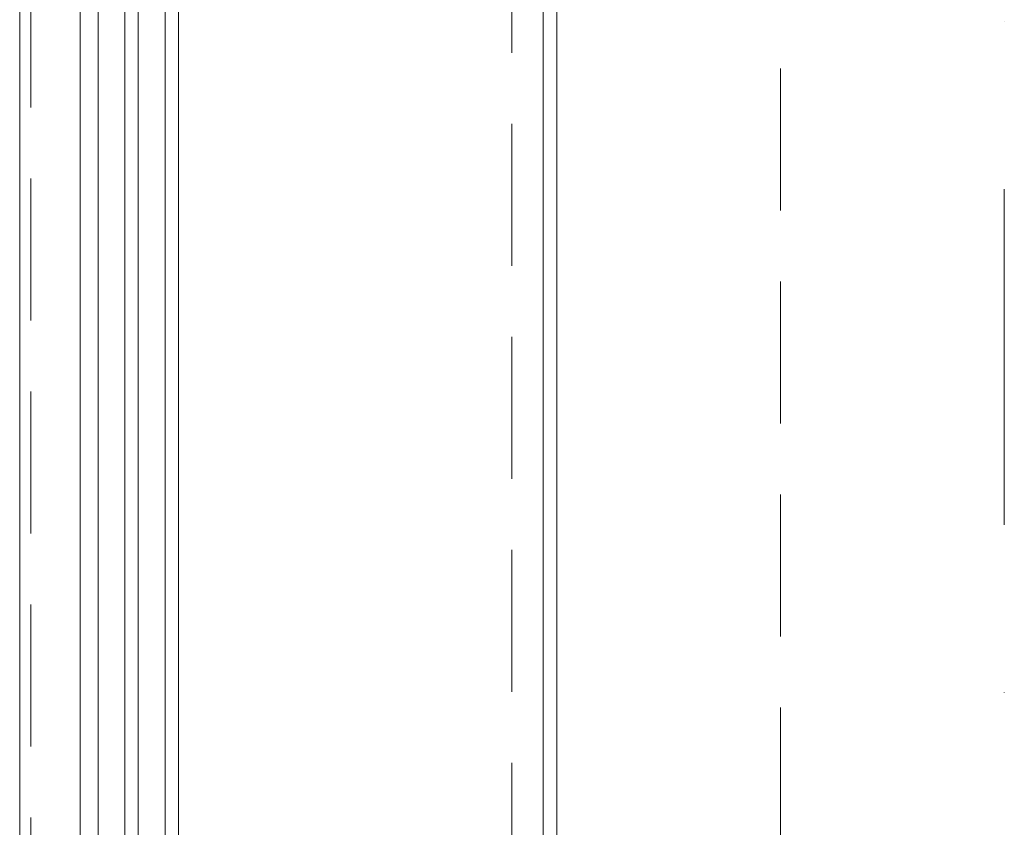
# Model space of a CAD drawing. Header units: millimetres. Extents: x 213386 to 459888, y 74252 to 208052.
# Tile 80 of 256: x 373037 to 373477, y 156701 to 157062. Entities that reach past the tile are written whole.
import ezdxf

# ---------------------------------------------------------------- set-up
doc = ezdxf.new("R2010")
doc.units = ezdxf.units.MM
doc.linetypes.add('CK_Čerchovaná 50', pattern=[6, 3, -1.5, 0, -1.5])
doc.linetypes.add('ČÁRKOVANÁ', pattern=[19.05, 12.7, -6.35])
doc.layers.add('FASÁDA DETAILNÍ', color=255, linetype='Continuous', lineweight=0)
doc.layers.add('TENKA', color=255, linetype='Continuous', lineweight=0)

msp = doc.modelspace()

# ---------------------------------------------------------------- linework, layer by layer
at = {"layer": 'FASÁDA DETAILNÍ'}
for p, q in [((373036.638, 145492.154), (373036.638, 169172.154)), ((373063.638, 145492.154), (373063.638, 169172.154)), ((373063.638, 155177.655), (373063.638, 169172.154)), ((373071.638, 169172.154), (373071.638, 145492.154)), ((373071.638, 169172.154), (373071.638, 155177.655)), ((373083.638, 145492.154), (373083.638, 169172.154)), ((373083.638, 155177.655), (373083.638, 169172.154)), ((373089.638, 169172.154), (373089.638, 145492.154)), ((373089.638, 169172.154), (373089.638, 155177.655)), ((373101.638, 145492.154), (373101.638, 169172.154)), ((373101.638, 155177.655), (373101.638, 169172.154)), ((373107.638, 169172.154), (373107.638, 145492.154)), ((373107.638, 169172.154), (373107.638, 155177.655)), ((373276.638, 145732.154), (373276.638, 168932.154)), ((373063.638, 156743.66), (373063.638, 157086.654)), ((373071.638, 157086.654), (373071.638, 156743.66)), ((373083.638, 156743.66), (373083.638, 157086.654)), ((373089.638, 157086.654), (373089.638, 156743.66)), ((373101.638, 156743.66), (373101.638, 157086.654)), ((373107.638, 157086.654), (373107.638, 156743.66)), ((373270.638, 157075.654), (373270.638, 155175.904))]:
    msp.add_line(p, q, dxfattribs=at)
at = {"layer": 'FASÁDA DETAILNÍ', "linetype": 'ČÁRKOVANÁ', "ltscale": 5}
for p, q in [((373041.638, 145497.154), (373041.638, 169167.154)), ((373256.638, 145712.154), (373256.638, 168952.154)), ((373376.638, 145832.154), (373376.638, 168832.154))]:
    msp.add_line(p, q, dxfattribs=at)
at = {"layer": 'TENKA', "linetype": 'CK_Čerchovaná 50', "ltscale": 50}
msp.add_line((373476.638, 145732.154), (373476.638, 168932.154), dxfattribs=at)

doc.saveas('drawing.dxf')
